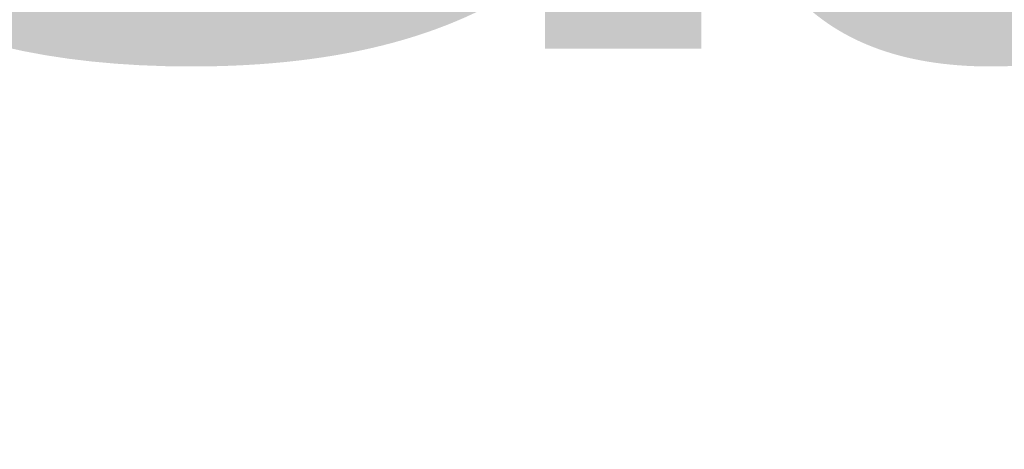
# Model space of a CAD drawing. Extents: x -6.9 to 14.1, y -1.3 to 1.1.
# Tile 141 of 165: x 0.313 to 1.097, y -0.597 to -0.255. Entities that reach past the tile are written whole.
import ezdxf

# ---------------------------------------------------------------- set-up
doc = ezdxf.new("R2010")
doc.units = 0
doc.header["$LTSCALE"] = 0.0254
doc.layers.get('0').update_dxf_attribs({"color": 13, "linetype": 'CONTINUOUS'})

# ---------------------------------------------------------------- blocks, each defined once
blk = doc.blocks.new('GROUP5_1')
blk = doc.blocks.new('GROUP1_1')
at = {"color": 253}
ref = blk.add_blockref('GROUP5_1', (0, 0), dxfattribs=at)
ref.add_attrib('Skp_GroupInstanceName', 'SHV878ZD3N_Body #1', (0, 0), dxfattribs={"height": 1})
blk = doc.blocks.new('GROUP7_1')
blk = doc.blocks.new('GROUP8_1')
blk = doc.blocks.new('GROUP9_1')
blk = doc.blocks.new('GROUP10_1')
blk = doc.blocks.new('GROUP11_1')
blk = doc.blocks.new('GROUP6_1')
at = {"color": 8}
ref = blk.add_blockref('GROUP9_1', (0, 0), dxfattribs=at)
ref.add_attrib('Skp_GroupInstanceName', 'Handle', (0, 0), dxfattribs={"height": 1})
at = {"color": 250}
ref = blk.add_blockref('GROUP7_1', (0, 0), dxfattribs=at)
ref.add_attrib('Skp_GroupInstanceName', 'Display', (0, 0), dxfattribs={"height": 1})
at = {"color": 7}
ref = blk.add_blockref('GROUP8_1', (0, 0), dxfattribs=at)
ref.add_attrib('Skp_GroupInstanceName', 'Facia', (0, 0), dxfattribs={"height": 1})
at = {"color": 8}
ref = blk.add_blockref('GROUP10_1', (0, 0), dxfattribs=at)
ref.add_attrib('Skp_GroupInstanceName', 'SHV878ZD3N_Door #1', (0, 0), dxfattribs={"height": 1})
ref = blk.add_blockref('GROUP11_1', (0.0004, -0.01336, 0.39622), dxfattribs=dict(at, rotation=179.9999949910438))
ref.add_attrib('Skp_GroupInstanceName', 'Buttons', (0, 0), dxfattribs={"height": 1})
blk = doc.blocks.new('GROUP0_1')
at = {"color": 253}
ref = blk.add_blockref('GROUP1_1', (-0.0004, 0.02462, 0.00103), dxfattribs=at)
ref.add_attrib('Skp_GroupInstanceName', 'SHV878ZD3N_Body', (0, 0), dxfattribs={"height": 1})
at = {"color": 8}
blk.add_blockref('GROUP6_1', (-0.0004, -0.27784, 0.47034), dxfattribs=at)

msp = doc.modelspace()

# ---------------------------------------------------------------- block references
at = {"color": 254}
msp.add_blockref('GROUP0_1', (0, 0), dxfattribs=at)

doc.saveas('drawing.dxf')
